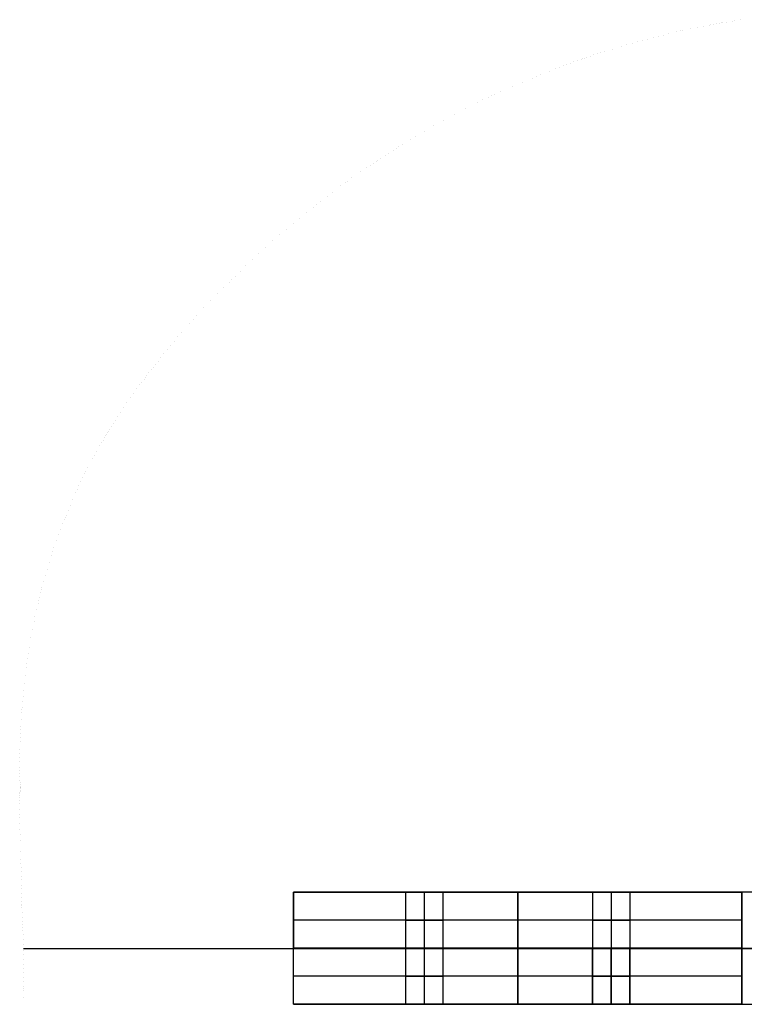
# Model space of a CAD drawing. Header units: millimetres. Extents: x -294 to 294, y -255 to 255.
# Tile 2 of 5: x -294 to -100, y -15 to 249. Entities that reach past the tile are written whole.
import ezdxf

# ---------------------------------------------------------------- set-up
doc = ezdxf.new("R2010")
doc.units = ezdxf.units.MM
doc.layers.add('Défaut', color=7, linetype='Continuous', true_color=0x000000)

msp = doc.modelspace()

# ---------------------------------------------------------------- linework, layer by layer
at = {"layer": 'Défaut'}
for p, q in [((-100.28, 15.09, 104.87), (-220.28, 15.09, 104.87)), ((-220.28, -14.91, 164.87), (-220.28, 15.09, 164.87)), ((4.72, 15.09, 269.87), (-220.28, 15.09, 269.87)), ((-220.28, 15.09, 269.87), (-220.28, 0.09, 269.87)), ((-190.28, 15.09, 294.87), (-180.28, 15.09, 294.87)), ((-185.28, 15.09, 289.87), (-185.28, 15.09, 299.87)), ((-160.28, 15.09, -0.13), (-160.28, -14.91, -0.13)), ((-160.28, 15.09, -0.13), (-160.28, 15.09, 209.87)), ((-160.28, 0.09, 209.87), (-160.28, 15.09, 209.87)), ((-140.28, 15.09, 244.87), (-130.28, 15.09, 244.87)), ((-135.28, 15.09, 239.87), (-135.28, 15.09, 249.87)), ((-107.78, 15.09, 209.87), (-107.78, 15.09, 329.87)), ((-100.28, -14.91, 104.87), (-100.28, 15.09, 104.87)), ((-100.28, 7.59, 209.87), (-220.28, 7.59, 209.87)), ((-220.28, 7.59, 329.87), (-220.28, 7.59, 209.87)), ((-292.57, 0, 330.13), (294.17, 0, 330.13)), ((-292.57, 0, 370.13), (294.17, 0, 370.13)), ((-100.28, 0.09, -0.13), (-220.28, 0.09, -0.13)), ((-220.28, 0.09, -0.13), (-220.28, 0.09, 329.87)), ((-100.28, 0.09, 269.87), (-220.28, 0.09, 269.87)), ((-220.28, 0.09, 329.87), (79.72, 0.09, 329.87)), ((-220.28, 0.09, 269.87), (-100.28, 0.09, 269.87)), ((-220.28, 0.09, 209.87), (79.72, 0.09, 209.87)), ((-160.28, -14.91, 329.87), (-160.28, 0.09, 329.87)), ((-160.28, 0.09, 209.87), (-160.28, 0.09, 329.87)), ((-160.28, 0.09, 209.87), (-160.28, 0.09, 329.87)), ((-100.28, 0.09, 209.87), (-100.28, 0.09, -0.13)), ((-100.28, -14.91, 269.87), (-100.28, 0.09, 269.87)), ((-100.28, 0.09, 269.87), (-100.28, -14.91, 269.87)), ((-100.28, -7.41, 329.87), (-220.28, -7.41, 329.87)), ((-100.28, -7.41, 329.87), (-100.28, -7.41, 209.87)), ((-100.28, -7.41, 329.87), (-100.28, -7.41, 209.87)), ((-220.28, -14.91, 164.87), (-100.28, -14.91, 164.87)), ((-190.28, -14.91, 294.87), (-180.28, -14.91, 294.87)), ((-185.28, -14.91, 289.87), (-185.28, -14.91, 299.87)), ((-160.28, -14.91, -0.13), (-160.28, -14.91, 329.87)), ((-140.28, -14.91, 244.87), (-130.28, -14.91, 244.87)), ((-135.28, -14.91, 239.87), (-135.28, -14.91, 249.87)), ((-100.28, -14.91, 269.87), (4.72, -14.91, 269.87))]:
    msp.add_line(p, q, dxfattribs=at)
for points, degree in [([(-105.85, 247.65, 330.13), (-105.85, 247.65, 350.13), (-105.85, 247.65, 370.13)], 2), ([(-105.46, 247.71, 330.13), (-105.46, 247.71, 350.13), (-105.46, 247.71, 370.13)], 2), ([(-104.49, 247.87, 330.13), (-104.49, 247.87, 350.13), (-104.49, 247.87, 370.13)], 2), ([(-102.82, 248.14, 330.13), (-102.82, 248.14, 350.13), (-102.82, 248.14, 370.13)], 2), ([(-102.14, 248.25, 330.13), (-102.14, 248.25, 350.13), (-102.14, 248.25, 370.13)], 2), ([(-100.52, 248.52, 330.13), (-100.52, 248.52, 350.13), (-100.52, 248.52, 370.13)], 2), ([(-117.68, 245.28, 330.13), (-117.68, 245.28, 350.13), (-117.68, 245.28, 370.13)], 2), ([(-116.61, 245.53, 330.13), (-116.61, 245.53, 350.13), (-116.61, 245.53, 370.13)], 2), ([(-116.1, 245.64, 330.13), (-116.1, 245.64, 350.13), (-116.1, 245.64, 370.13)], 2), ([(-114.13, 246.08, 330.13), (-114.13, 246.08, 350.13), (-114.13, 246.08, 370.13)], 2), ([(-112.29, 246.46, 330.13), (-112.29, 246.46, 350.13), (-112.29, 246.46, 370.13)], 2), ([(-110.47, 246.82, 330.13), (-110.47, 246.82, 350.13), (-110.47, 246.82, 370.13)], 2), ([(-109.06, 247.09, 330.13), (-109.06, 247.09, 350.13), (-109.06, 247.09, 370.13)], 2), ([(-108.7, 247.15, 330.13), (-108.7, 247.15, 350.13), (-108.7, 247.15, 370.13)], 2), ([(-107.93, 247.29, 330.13), (-107.93, 247.29, 350.13), (-107.93, 247.29, 370.13)], 2), ([(-107.12, 247.43, 330.13), (-107.12, 247.43, 350.13), (-107.12, 247.43, 370.13)], 2), ([(-106.29, 247.57, 330.13), (-106.29, 247.57, 350.13), (-106.29, 247.57, 370.13)], 2), ([(-128.15, 242.63, 330.13), (-128.15, 242.63, 350.13), (-128.15, 242.63, 370.13)], 2), ([(-127.01, 242.94, 330.13), (-127.01, 242.94, 350.13), (-127.01, 242.94, 370.13)], 2), ([(-125.51, 243.35, 330.13), (-125.51, 243.35, 350.13), (-125.51, 243.35, 370.13)], 2), ([(-124.07, 243.72, 330.13), (-124.07, 243.72, 350.13), (-124.07, 243.72, 370.13)], 2), ([(-122.67, 244.08, 330.13), (-122.67, 244.08, 350.13), (-122.67, 244.08, 370.13)], 2), ([(-121.33, 244.42, 330.13), (-121.33, 244.42, 350.13), (-121.33, 244.42, 370.13)], 2), ([(-120.05, 244.73, 330.13), (-120.05, 244.73, 350.13), (-120.05, 244.73, 370.13)], 2), ([(-137.16, 239.94, 330.13), (-137.16, 239.94, 350.13), (-137.16, 239.94, 370.13)], 2), ([(-134.99, 240.61, 330.13), (-134.99, 240.61, 350.13), (-134.99, 240.61, 370.13)], 2), ([(-132.47, 241.38, 330.13), (-132.47, 241.38, 350.13), (-132.47, 241.38, 370.13)], 2), ([(-131.1, 241.78, 330.13), (-131.1, 241.78, 350.13), (-131.1, 241.78, 370.13)], 2), ([(-129.66, 242.2, 330.13), (-129.66, 242.2, 350.13), (-129.66, 242.2, 370.13)], 2), ([(-145.3, 237.21, 330.13), (-145.3, 237.21, 350.13), (-145.3, 237.21, 370.13)], 2), ([(-144.33, 237.56, 330.13), (-144.33, 237.56, 350.13), (-144.33, 237.56, 370.13)], 2), ([(-143.32, 237.92, 330.13), (-143.32, 237.92, 350.13), (-143.32, 237.92, 370.13)], 2), ([(-142.96, 238.05, 330.13), (-142.96, 238.05, 350.13), (-142.96, 238.05, 370.13)], 2), ([(-142.45, 238.23, 330.13), (-142.45, 238.23, 350.13), (-142.45, 238.23, 370.13)], 2), ([(-141.76, 238.46, 330.13), (-141.76, 238.46, 350.13), (-141.76, 238.46, 370.13)], 2), ([(-140.79, 238.79, 330.13), (-140.79, 238.79, 350.13), (-140.79, 238.79, 370.13)], 2), ([(-139.88, 239.08, 330.13), (-139.88, 239.08, 350.13), (-139.88, 239.08, 370.13)], 2), ([(-138.91, 239.39, 330.13), (-138.91, 239.39, 350.13), (-138.91, 239.39, 370.13)], 2), ([(-138.08, 239.65, 330.13), (-138.08, 239.65, 350.13), (-138.08, 239.65, 370.13)], 2), ([(-151.86, 234.68, 330.13), (-151.86, 234.68, 350.13), (-151.86, 234.68, 370.13)], 2), ([(-150.08, 235.38, 330.13), (-150.08, 235.38, 350.13), (-150.08, 235.38, 370.13)], 2), ([(-149.05, 235.78, 330.13), (-149.05, 235.78, 350.13), (-149.05, 235.78, 370.13)], 2), ([(-148.06, 236.17, 330.13), (-148.06, 236.17, 350.13), (-148.06, 236.17, 370.13)], 2), ([(-147.17, 236.5, 330.13), (-147.17, 236.5, 350.13), (-147.17, 236.5, 370.13)], 2), ([(-146.24, 236.86, 330.13), (-146.24, 236.86, 350.13), (-146.24, 236.86, 370.13)], 2), ([(-156.44, 232.86, 330.13), (-156.44, 232.86, 350.13), (-156.44, 232.86, 370.13)], 2), ([(-155.25, 233.33, 330.13), (-155.25, 233.33, 350.13), (-155.25, 233.33, 370.13)], 2), ([(-154.11, 233.79, 330.13), (-154.11, 233.79, 350.13), (-154.11, 233.79, 370.13)], 2), ([(-164.81, 229.3, 330.13), (-164.81, 229.3, 350.13), (-164.81, 229.3, 370.13)], 2), ([(-161.79, 230.63, 330.13), (-161.79, 230.63, 350.13), (-161.79, 230.63, 370.13)], 2), ([(-158.99, 231.81, 330.13), (-158.99, 231.81, 350.13), (-158.99, 231.81, 370.13)], 2), ([(-169.59, 227.08, 330.13), (-169.59, 227.08, 350.13), (-169.59, 227.08, 370.13)], 2), ([(-168.01, 227.83, 330.13), (-168.01, 227.83, 350.13), (-168.01, 227.83, 370.13)], 2), ([(-167.21, 228.21, 330.13), (-167.21, 228.21, 350.13), (-167.21, 228.21, 370.13)], 2), ([(-166.4, 228.58, 330.13), (-166.4, 228.58, 350.13), (-166.4, 228.58, 370.13)], 2), ([(-174.21, 224.78, 330.13), (-174.21, 224.78, 350.13), (-174.21, 224.78, 370.13)], 2), ([(-171.16, 226.31, 330.13), (-171.16, 226.31, 350.13), (-171.16, 226.31, 370.13)], 2), ([(-180.02, 221.68, 330.13), (-180.02, 221.68, 350.13), (-180.02, 221.68, 370.13)], 2), ([(-177.17, 223.23, 330.13), (-177.17, 223.23, 350.13), (-177.17, 223.23, 370.13)], 2), ([(-185.32, 218.68, 330.13), (-185.32, 218.68, 350.13), (-185.32, 218.68, 370.13)], 2), ([(-182.75, 220.16, 330.13), (-182.75, 220.16, 350.13), (-182.75, 220.16, 370.13)], 2), ([(-188.96, 216.52, 330.13), (-188.96, 216.52, 350.13), (-188.96, 216.52, 370.13)], 2), ([(-187.72, 217.27, 330.13), (-187.72, 217.27, 350.13), (-187.72, 217.27, 370.13)], 2), ([(-193.66, 213.59, 330.13), (-193.66, 213.59, 350.13), (-193.66, 213.59, 370.13)], 2), ([(-192.74, 214.18, 330.13), (-192.74, 214.18, 350.13), (-192.74, 214.18, 370.13)], 2), ([(-192.1, 214.58, 330.13), (-192.1, 214.58, 350.13), (-192.1, 214.58, 370.13)], 2), ([(-191.09, 215.21, 330.13), (-191.09, 215.21, 350.13), (-191.09, 215.21, 370.13)], 2), ([(-197.77, 210.89, 330.13), (-197.77, 210.89, 350.13), (-197.77, 210.89, 370.13)], 2), ([(-197.09, 211.34, 330.13), (-197.09, 211.34, 350.13), (-197.09, 211.34, 370.13)], 2), ([(-195.65, 212.29, 330.13), (-195.65, 212.29, 350.13), (-195.65, 212.29, 370.13)], 2), ([(-194.86, 212.81, 330.13), (-194.86, 212.81, 350.13), (-194.86, 212.81, 370.13)], 2), ([(-200.69, 208.93, 330.13), (-200.69, 208.93, 350.13), (-200.69, 208.93, 370.13)], 2), ([(-199.76, 209.56, 330.13), (-199.76, 209.56, 350.13), (-199.76, 209.56, 370.13)], 2), ([(-198.9, 210.13, 330.13), (-198.9, 210.13, 350.13), (-198.9, 210.13, 370.13)], 2), ([(-198.13, 210.65, 330.13), (-198.13, 210.65, 350.13), (-198.13, 210.65, 370.13)], 2), ([(-204.65, 206.19, 330.13), (-204.65, 206.19, 350.13), (-204.65, 206.19, 370.13)], 2), ([(-202.39, 207.78, 330.13), (-202.39, 207.78, 350.13), (-202.39, 207.78, 370.13)], 2), ([(-207.59, 204.05, 330.13), (-207.59, 204.05, 350.13), (-207.59, 204.05, 370.13)], 2), ([(-206.41, 204.92, 330.13), (-206.41, 204.92, 350.13), (-206.41, 204.92, 370.13)], 2), ([(-205.8, 205.36, 330.13), (-205.8, 205.36, 350.13), (-205.8, 205.36, 370.13)], 2), ([(-211.2, 201.31, 330.13), (-211.2, 201.31, 350.13), (-211.2, 201.31, 370.13)], 2), ([(-209.82, 202.37, 330.13), (-209.82, 202.37, 350.13), (-209.82, 202.37, 370.13)], 2), ([(-215, 198.34, 330.13), (-215, 198.34, 350.13), (-215, 198.34, 370.13)], 2), ([(-214.1, 199.04, 330.13), (-214.1, 199.04, 350.13), (-214.1, 199.04, 370.13)], 2), ([(-213.17, 199.78, 330.13), (-213.17, 199.78, 350.13), (-213.17, 199.78, 370.13)], 2), ([(-218.59, 195.46, 330.13), (-218.59, 195.46, 350.13), (-218.59, 195.46, 370.13)], 2), ([(-216.79, 196.91, 330.13), (-216.79, 196.91, 350.13), (-216.79, 196.91, 370.13)], 2), ([(-222.22, 192.48, 330.13), (-222.22, 192.48, 350.13), (-222.22, 192.48, 370.13)], 2), ([(-220.4, 193.99, 330.13), (-220.4, 193.99, 350.13), (-220.4, 193.99, 370.13)], 2), ([(-224.06, 190.92, 330.13), (-224.06, 190.92, 350.13), (-224.06, 190.92, 370.13)], 2), ([(-227.74, 187.69, 330.13), (-227.74, 187.69, 350.13), (-227.74, 187.69, 370.13)], 2), ([(-225.9, 189.33, 330.13), (-225.9, 189.33, 350.13), (-225.9, 189.33, 370.13)], 2), ([(-229.59, 186, 330.13), (-229.59, 186, 350.13), (-229.59, 186, 370.13)], 2), ([(-233.03, 182.73, 330.13), (-233.03, 182.73, 350.13), (-233.03, 182.73, 370.13)], 2), ([(-231.39, 184.31, 330.13), (-231.39, 184.31, 350.13), (-231.39, 184.31, 370.13)], 2), ([(-235.9, 179.9, 330.13), (-235.9, 179.9, 350.13), (-235.9, 179.9, 370.13)], 2), ([(-234.53, 181.26, 330.13), (-234.53, 181.26, 350.13), (-234.53, 181.26, 370.13)], 2), ([(-239, 176.81, 330.13), (-239, 176.81, 350.13), (-239, 176.81, 370.13)], 2), ([(-237.52, 178.29, 330.13), (-237.52, 178.29, 350.13), (-237.52, 178.29, 370.13)], 2), ([(-236.85, 178.96, 330.13), (-236.85, 178.96, 350.13), (-236.85, 178.96, 370.13)], 2), ([(-240.63, 175.17, 330.13), (-240.63, 175.17, 350.13), (-240.63, 175.17, 370.13)], 2), ([(-244.25, 171.41, 330.13), (-244.25, 171.41, 350.13), (-244.25, 171.41, 370.13)], 2), ([(-242.38, 173.37, 330.13), (-242.38, 173.37, 350.13), (-242.38, 173.37, 370.13)], 2), ([(-246.19, 169.35, 330.13), (-246.19, 169.35, 350.13), (-246.19, 169.35, 370.13)], 2), ([(-248.16, 167.17, 330.13), (-248.16, 167.17, 350.13), (-248.16, 167.17, 370.13)], 2), ([(-247.17, 168.27, 330.13), (-247.17, 168.27, 350.13), (-247.17, 168.27, 370.13)], 2), ([(-251.21, 163.7, 330.13), (-251.21, 163.7, 350.13), (-251.21, 163.7, 370.13)], 2), ([(-250.18, 164.89, 330.13), (-250.18, 164.89, 350.13), (-250.18, 164.89, 370.13)], 2), ([(-253.21, 161.3, 330.13), (-253.21, 161.3, 350.13), (-253.21, 161.3, 370.13)], 2), ([(-252.23, 162.48, 330.13), (-252.23, 162.48, 350.13), (-252.23, 162.48, 370.13)], 2), ([(-255.81, 158.09, 330.13), (-255.81, 158.09, 350.13), (-255.81, 158.09, 370.13)], 2), ([(-255, 159.1, 330.13), (-255, 159.1, 350.13), (-255, 159.1, 370.13)], 2), ([(-254.13, 160.18, 330.13), (-254.13, 160.18, 350.13), (-254.13, 160.18, 370.13)], 2), ([(-257.85, 155.48, 330.13), (-257.85, 155.48, 350.13), (-257.85, 155.48, 370.13)], 2), ([(-257.21, 156.31, 330.13), (-257.21, 156.31, 350.13), (-257.21, 156.31, 370.13)], 2), ([(-256.56, 157.14, 330.13), (-256.56, 157.14, 350.13), (-256.56, 157.14, 370.13)], 2), ([(-259.93, 152.81, 330.13), (-259.93, 152.81, 350.13), (-259.93, 152.81, 370.13)], 2), ([(-259.61, 153.22, 330.13), (-259.61, 153.22, 350.13), (-259.61, 153.22, 370.13)], 2), ([(-259, 154.01, 330.13), (-259, 154.01, 350.13), (-259, 154.01, 370.13)], 2), ([(-258.2, 155.04, 330.13), (-258.2, 155.04, 350.13), (-258.2, 155.04, 370.13)], 2), ([(-261.45, 150.83, 330.13), (-261.45, 150.83, 350.13), (-261.45, 150.83, 370.13)], 2), ([(-260.97, 151.47, 330.13), (-260.97, 151.47, 350.13), (-260.97, 151.47, 370.13)], 2), ([(-260.26, 152.38, 330.13), (-260.26, 152.38, 350.13), (-260.26, 152.38, 370.13)], 2), ([(-263.07, 148.64, 330.13), (-263.07, 148.64, 350.13), (-263.07, 148.64, 370.13)], 2), ([(-262.23, 149.78, 330.13), (-262.23, 149.78, 350.13), (-262.23, 149.78, 370.13)], 2), ([(-264.89, 146.07, 330.13), (-264.89, 146.07, 350.13), (-264.89, 146.07, 370.13)], 2), ([(-263.96, 147.41, 330.13), (-263.96, 147.41, 350.13), (-263.96, 147.41, 370.13)], 2), ([(-267.34, 142.35, 330.13), (-267.34, 142.35, 350.13), (-267.34, 142.35, 370.13)], 2), ([(-266.61, 143.49, 330.13), (-266.61, 143.49, 350.13), (-266.61, 143.49, 370.13)], 2), ([(-265.79, 144.73, 330.13), (-265.79, 144.73, 350.13), (-265.79, 144.73, 370.13)], 2), ([(-269.03, 139.63, 330.13), (-269.03, 139.63, 350.13), (-269.03, 139.63, 370.13)], 2), ([(-268.55, 140.42, 330.13), (-268.55, 140.42, 350.13), (-268.55, 140.42, 370.13)], 2), ([(-267.98, 141.33, 330.13), (-267.98, 141.33, 350.13), (-267.98, 141.33, 370.13)], 2), ([(-270.55, 137.14, 330.13), (-270.55, 137.14, 350.13), (-270.55, 137.14, 370.13)], 2), ([(-270.25, 137.64, 330.13), (-270.25, 137.64, 350.13), (-270.25, 137.64, 370.13)], 2), ([(-270.01, 138.03, 330.13), (-270.01, 138.03, 350.13), (-270.01, 138.03, 370.13)], 2), ([(-269.86, 138.28, 330.13), (-269.86, 138.28, 350.13), (-269.86, 138.28, 370.13)], 2), ([(-269.54, 138.8, 330.13), (-269.54, 138.8, 350.13), (-269.54, 138.8, 370.13)], 2), ([(-272.11, 134.58, 330.13), (-272.11, 134.58, 350.13), (-272.11, 134.58, 370.13)], 2), ([(-271.66, 135.33, 330.13), (-271.66, 135.33, 350.13), (-271.66, 135.33, 370.13)], 2), ([(-271.25, 136, 330.13), (-271.25, 136, 350.13), (-271.25, 136, 370.13)], 2), ([(-270.88, 136.61, 330.13), (-270.88, 136.61, 350.13), (-270.88, 136.61, 370.13)], 2), ([(-273.59, 132.01, 330.13), (-273.59, 132.01, 350.13), (-273.59, 132.01, 370.13)], 2), ([(-273.06, 132.94, 330.13), (-273.06, 132.94, 350.13), (-273.06, 132.94, 370.13)], 2), ([(-274.14, 131.01, 330.13), (-274.14, 131.01, 350.13), (-274.14, 131.01, 370.13)], 2), ([(-276.18, 127.09, 330.13), (-276.18, 127.09, 350.13), (-276.18, 127.09, 370.13)], 2), ([(-275.89, 127.68, 330.13), (-275.89, 127.68, 350.13), (-275.89, 127.68, 370.13)], 2), ([(-275.3, 128.84, 330.13), (-275.3, 128.84, 350.13), (-275.3, 128.84, 370.13)], 2), ([(-277.72, 123.85, 330.13), (-277.72, 123.85, 350.13), (-277.72, 123.85, 370.13)], 2), ([(-277.25, 124.88, 330.13), (-277.25, 124.88, 350.13), (-277.25, 124.88, 370.13)], 2), ([(-276.74, 125.96, 330.13), (-276.74, 125.96, 350.13), (-276.74, 125.96, 370.13)], 2), ([(-278.58, 121.94, 330.13), (-278.58, 121.94, 350.13), (-278.58, 121.94, 370.13)], 2), ([(-278.17, 122.87, 330.13), (-278.17, 122.87, 350.13), (-278.17, 122.87, 370.13)], 2), ([(-280, 118.61, 330.13), (-280, 118.61, 350.13), (-280, 118.61, 370.13)], 2), ([(-279.34, 120.19, 330.13), (-279.34, 120.19, 350.13), (-279.34, 120.19, 370.13)], 2), ([(-281.08, 115.98, 330.13), (-281.08, 115.98, 350.13), (-281.08, 115.98, 370.13)], 2), ([(-280.58, 117.2, 330.13), (-280.58, 117.2, 350.13), (-280.58, 117.2, 370.13)], 2), ([(-282.04, 113.61, 330.13), (-282.04, 113.61, 350.13), (-282.04, 113.61, 370.13)], 2), ([(-281.54, 114.85, 330.13), (-281.54, 114.85, 350.13), (-281.54, 114.85, 370.13)], 2), ([(-281.31, 115.43, 330.13), (-281.31, 115.43, 350.13), (-281.31, 115.43, 370.13)], 2), ([(-283.17, 110.72, 330.13), (-283.17, 110.72, 350.13), (-283.17, 110.72, 370.13)], 2), ([(-282.58, 112.23, 330.13), (-282.58, 112.23, 350.13), (-282.58, 112.23, 370.13)], 2), ([(-283.79, 109.05, 330.13), (-283.79, 109.05, 350.13), (-283.79, 109.05, 370.13)], 2), ([(-284.76, 106.29, 330.13), (-284.76, 106.29, 350.13), (-284.76, 106.29, 370.13)], 2), ([(-284.43, 107.24, 330.13), (-284.43, 107.24, 350.13), (-284.43, 107.24, 370.13)], 2), ([(-285.7, 103.35, 330.13), (-285.7, 103.35, 350.13), (-285.7, 103.35, 370.13)], 2), ([(-285.08, 105.3, 330.13), (-285.08, 105.3, 350.13), (-285.08, 105.3, 370.13)], 2), ([(-286.26, 101.5, 330.13), (-286.26, 101.5, 350.13), (-286.26, 101.5, 370.13)], 2), ([(-287.21, 98.08, 330.13), (-287.21, 98.08, 350.13), (-287.21, 98.08, 370.13)], 2), ([(-286.76, 99.74, 330.13), (-286.76, 99.74, 350.13), (-286.76, 99.74, 370.13)], 2), ([(-287.95, 95.24, 330.13), (-287.95, 95.24, 350.13), (-287.95, 95.24, 370.13)], 2), ([(-287.76, 95.98, 330.13), (-287.76, 95.98, 350.13), (-287.76, 95.98, 370.13)], 2), ([(-287.62, 96.51, 330.13), (-287.62, 96.51, 350.13), (-287.62, 96.51, 370.13)], 2), ([(-288.67, 92.31, 330.13), (-288.67, 92.31, 350.13), (-288.67, 92.31, 370.13)], 2), ([(-288.48, 93.08, 330.13), (-288.48, 93.08, 350.13), (-288.48, 93.08, 370.13)], 2), ([(-288.3, 93.82, 330.13), (-288.3, 93.82, 350.13), (-288.3, 93.82, 370.13)], 2), ([(-289.07, 90.61, 330.13), (-289.07, 90.61, 350.13), (-289.07, 90.61, 370.13)], 2), ([(-289.74, 87.61, 330.13), (-289.74, 87.61, 350.13), (-289.74, 87.61, 370.13)], 2), ([(-289.5, 88.72, 330.13), (-289.5, 88.72, 350.13), (-289.5, 88.72, 370.13)], 2), ([(-290.19, 85.45, 330.13), (-290.19, 85.45, 350.13), (-290.19, 85.45, 370.13)], 2), ([(-290.64, 83.11, 330.13), (-290.64, 83.11, 350.13), (-290.64, 83.11, 370.13)], 2), ([(-291.08, 80.61, 330.13), (-291.08, 80.61, 350.13), (-291.08, 80.61, 370.13)], 2), ([(-291.54, 77.6, 330.13), (-291.54, 77.6, 350.13), (-291.54, 77.6, 370.13)], 2), ([(-291.35, 78.86, 330.13), (-291.35, 78.86, 350.13), (-291.35, 78.86, 370.13)], 2), ([(-291.85, 75.21, 330.13), (-291.85, 75.21, 350.13), (-291.85, 75.21, 370.13)], 2), ([(-291.7, 76.38, 330.13), (-291.7, 76.38, 350.13), (-291.7, 76.38, 370.13)], 2), ([(-292.11, 73, 330.13), (-292.11, 73, 350.13), (-292.11, 73, 370.13)], 2), ([(-292.51, 69.11, 330.13), (-292.51, 69.11, 350.13), (-292.51, 69.11, 370.13)], 2), ([(-292.33, 70.96, 330.13), (-292.33, 70.96, 350.13), (-292.33, 70.96, 370.13)], 2), ([(-292.79, 65.99, 330.13), (-292.79, 65.99, 350.13), (-292.79, 65.99, 370.13)], 2), ([(-292.66, 67.44, 330.13), (-292.66, 67.44, 350.13), (-292.66, 67.44, 370.13)], 2), ([(-292.97, 63.85, 330.13), (-292.97, 63.85, 350.13), (-292.97, 63.85, 370.13)], 2), ([(-292.91, 64.6, 330.13), (-292.91, 64.6, 350.13), (-292.91, 64.6, 370.13)], 2), ([(-293.16, 61.37, 330.13), (-293.16, 61.37, 350.13), (-293.16, 61.37, 370.13)], 2), ([(-293.04, 63.07, 330.13), (-293.04, 63.07, 350.13), (-293.04, 63.07, 370.13)], 2), ([(-293.34, 58.53, 330.13), (-293.34, 58.53, 350.13), (-293.34, 58.53, 370.13)], 2), ([(-293.29, 59.51, 330.13), (-293.29, 59.51, 350.13), (-293.29, 59.51, 370.13)], 2), ([(-293.47, 55.36, 330.13), (-293.47, 55.36, 350.13), (-293.47, 55.36, 370.13)], 2), ([(-293.44, 56.44, 330.13), (-293.44, 56.44, 350.13), (-293.44, 56.44, 370.13)], 2), ([(-293.39, 57.5, 330.13), (-293.39, 57.5, 350.13), (-293.39, 57.5, 370.13)], 2), ([(-293.52, 53.22, 330.13), (-293.52, 53.22, 350.13), (-293.52, 53.22, 370.13)], 2), ([(-293.55, 50.09, 330.13), (-293.55, 50.09, 350.13), (-293.55, 50.09, 370.13)], 2), ([(-293.54, 52.12, 330.13), (-293.54, 52.12, 350.13), (-293.54, 52.12, 370.13)], 2), ([(-293.54, 51.08, 330.13), (-293.54, 51.08, 350.13), (-293.54, 51.08, 370.13)], 2), ([(-293.54, 48.56, 330.13), (-293.54, 48.56, 350.13), (-293.54, 48.56, 370.13)], 2), ([(-293.53, 47.7, 330.13), (-293.53, 47.7, 350.13), (-293.53, 47.7, 370.13)], 2), ([(-293.52, 46.88, 330.13), (-293.52, 46.88, 350.13), (-293.52, 46.88, 370.13)], 2), ([(-293.51, 46.12, 330.13), (-293.51, 46.12, 350.13), (-293.51, 46.12, 370.13)], 2), ([(-293.5, 45.07, 330.13), (-293.5, 45.07, 350.13), (-293.5, 45.07, 370.13)], 2), ([(-293.49, 44.44, 330.13), (-293.49, 44.44, 350.13), (-293.49, 44.44, 370.13)], 2), ([(-293.49, 43.91, 330.13), (-293.49, 43.91, 350.13), (-293.49, 43.91, 370.13)], 2), ([(-293.49, 42.37, 330.13), (-293.49, 42.37, 350.13), (-293.49, 42.37, 370.13)], 2), ([(-293.48, 43.46, 330.13), (-293.48, 43.46, 350.13), (-293.48, 43.46, 370.13)], 2), ([(-293.48, 43.12, 330.13), (-293.48, 43.12, 350.13), (-293.48, 43.12, 370.13)], 2), ([(-293.48, 42.99, 330.13), (-293.48, 42.99, 350.13), (-293.48, 42.99, 370.13)], 2), ([(-293.48, 42.78, 330.13), (-293.48, 42.78, 350.13), (-293.48, 42.78, 370.13)], 2), ([(-293.55, 39.71, 330.13), (-293.55, 39.71, 350.13), (-293.55, 39.71, 370.13)], 2), ([(-293.53, 40.32, 330.13), (-293.53, 40.32, 350.13), (-293.53, 40.32, 370.13)], 2), ([(-293.52, 40.84, 330.13), (-293.52, 40.84, 350.13), (-293.52, 40.84, 370.13)], 2), ([(-293.5, 41.86, 330.13), (-293.5, 41.86, 350.13), (-293.5, 41.86, 370.13)], 2), ([(-293.5, 41.51, 330.13), (-293.5, 41.51, 350.13), (-293.5, 41.51, 370.13)], 2), ([(-293.49, 42.13, 330.13), (-293.49, 42.13, 350.13), (-293.49, 42.13, 370.13)], 2), ([(-293.58, 37.14, 330.13), (-293.58, 37.14, 350.13), (-293.58, 37.14, 370.13)], 2), ([(-293.57, 38.76, 330.13), (-293.57, 38.76, 350.13), (-293.57, 38.76, 370.13)], 2), ([(-293.58, 35.96, 330.13), (-293.58, 35.96, 350.13), (-293.58, 35.96, 370.13)], 2), ([(-293.58, 35.11, 330.13), (-293.58, 35.11, 350.13), (-293.58, 35.11, 370.13)], 2), ([(-293.55, 33.53, 330.13), (-293.55, 33.53, 350.13), (-293.55, 33.53, 370.13)], 2), ([(-293.52, 31.95, 330.13), (-293.52, 31.95, 350.13), (-293.52, 31.95, 370.13)], 2), ([(-293.48, 30.42, 330.13), (-293.48, 30.42, 350.13), (-293.48, 30.42, 370.13)], 2), ([(-293.44, 28.93, 330.13), (-293.44, 28.93, 350.13), (-293.44, 28.93, 370.13)], 2), ([(-293.35, 26.08, 330.13), (-293.35, 26.08, 350.13), (-293.35, 26.08, 370.13)], 2), ([(-293.27, 23.93, 330.13), (-293.27, 23.93, 350.13), (-293.27, 23.93, 370.13)], 2), ([(-293.23, 22.71, 330.13), (-293.23, 22.71, 350.13), (-293.23, 22.71, 370.13)], 2), ([(-293.19, 21.58, 330.13), (-293.19, 21.58, 350.13), (-293.19, 21.58, 370.13)], 2), ([(-293.16, 20.52, 330.13), (-293.16, 20.52, 350.13), (-293.16, 20.52, 370.13)], 2), ([(-293.13, 19.31, 330.13), (-293.13, 19.31, 350.13), (-293.13, 19.31, 370.13)], 2), ([(-293.11, 18.49, 330.13), (-293.11, 18.49, 350.13), (-293.11, 18.49, 370.13)], 2), ([(-293.08, 16.9, 330.13), (-293.08, 16.9, 350.13), (-293.08, 16.9, 370.13)], 2), ([(-293.07, 16.02, 330.13), (-293.07, 16.02, 350.13), (-293.07, 16.02, 370.13)], 2), ([(-293.06, 14.82, 330.13), (-293.06, 14.82, 350.13), (-293.06, 14.82, 370.13)], 2), ([(-293.04, 13.75, 330.13), (-293.04, 13.75, 350.13), (-293.04, 13.75, 370.13)], 2), ([(-220.28, 15.09, -0.13), (-160.28, 15.09, -0.13), (-100.28, 15.09, -0.13)], 2), ([(-220.28, -14.91, -0.13), (-220.28, 0.09, -0.13), (-220.28, 15.09, -0.13)], 2), ([(-220.28, 15.09, -0.13), (-220.28, 15.09, 104.87), (-220.28, 15.09, 209.87)], 2), ([(-220.28, 15.09, 209.87), (-160.28, 15.09, 209.87), (-100.28, 15.09, 209.87)], 2), ([(-220.28, 0.09, 209.87), (-220.28, 7.59, 209.87), (-220.28, 15.09, 209.87)], 2), ([(4.72, 15.09, 329.87), (-107.78, 15.09, 329.87), (-220.28, 15.09, 329.87)], 2), ([(-220.28, 15.09, 329.87), (-220.28, 7.59, 329.87), (-220.28, 0.09, 329.87)], 2), ([(4.72, 15.09, 209.87), (-107.78, 15.09, 209.87), (-220.28, 15.09, 209.87)], 2), ([(-220.28, 15.09, 209.87), (-220.28, 15.09, 269.87), (-220.28, 15.09, 329.87)], 2), ([(-220.28, 15.09, 209.87), (-220.28, 7.59, 209.87), (-220.28, 0.09, 209.87)], 2), ([(-190.28, 15.09, 294.87), (-190.28, 10.09, 294.87), (-190.28, 5.09, 294.87), (-190.28, 0.09, 294.87)], 3), ([(-190.28, 15.09, 294.87), (-190.28, 0.09, 294.87), (-190.28, -14.91, 294.87)], 2), ([(-185.28, 15.09, 289.87), (-185.28, 10.09, 289.87), (-185.28, 5.09, 289.87), (-185.28, 0.09, 289.87)], 3), ([(-185.28, 15.09, 299.87), (-185.28, 10.09, 299.87), (-185.28, 5.09, 299.87), (-185.28, 0.09, 299.87)], 3), ([(-185.28, 15.09, 299.87), (-185.28, 0.09, 299.87), (-185.28, -14.91, 299.87)], 2), ([(-185.28, 15.09, 289.87), (-185.28, 0.09, 289.87), (-185.28, -14.91, 289.87)], 2), ([(-180.28, 15.09, 294.87), (-180.28, 10.09, 294.87), (-180.28, 5.09, 294.87), (-180.28, 0.09, 294.87)], 3), ([(-180.28, 15.09, 294.87), (-180.28, 0.09, 294.87), (-180.28, -14.91, 294.87)], 2), ([(-140.28, 15.09, 244.87), (-140.28, 10.09, 244.87), (-140.28, 5.09, 244.87), (-140.28, 0.09, 244.87)], 3), ([(-140.28, 15.09, 244.87), (-140.28, 0.09, 244.87), (-140.28, -14.91, 244.87)], 2), ([(-135.28, 15.09, 239.87), (-135.28, 10.09, 239.87), (-135.28, 5.09, 239.87), (-135.28, 0.09, 239.87)], 3), ([(-135.28, 15.09, 249.87), (-135.28, 10.09, 249.87), (-135.28, 5.09, 249.87), (-135.28, 0.09, 249.87)], 3), ([(-135.28, 15.09, 249.87), (-135.28, 0.09, 249.87), (-135.28, -14.91, 249.87)], 2), ([(-135.28, 15.09, 239.87), (-135.28, 0.09, 239.87), (-135.28, -14.91, 239.87)], 2), ([(-130.28, 15.09, 244.87), (-130.28, 10.09, 244.87), (-130.28, 5.09, 244.87), (-130.28, 0.09, 244.87)], 3), ([(-130.28, 15.09, 244.87), (-130.28, 0.09, 244.87), (-130.28, -14.91, 244.87)], 2), ([(-100.28, 15.09, -0.13), (-100.28, 0.09, -0.13), (-100.28, -14.91, -0.13)], 2), ([(-100.28, 15.09, 209.87), (-100.28, 15.09, 104.87), (-100.28, 15.09, -0.13)], 2), ([(-100.28, 15.09, 209.87), (-100.28, 7.59, 209.87), (-100.28, 0.09, 209.87)], 2), ([(-293.02, 12.56, 330.13), (-293.02, 12.56, 350.13), (-293.02, 12.56, 370.13)], 2), ([(-293, 11.91, 330.13), (-293, 11.91, 350.13), (-293, 11.91, 370.13)], 2), ([(-292.99, 11.51, 330.13), (-292.99, 11.51, 350.13), (-292.99, 11.51, 370.13)], 2), ([(-292.97, 10.86, 330.13), (-292.97, 10.86, 350.13), (-292.97, 10.86, 370.13)], 2), ([(-292.92, 9.6, 330.13), (-292.92, 9.6, 350.13), (-292.92, 9.6, 370.13)], 2), ([(-292.86, 8.41, 330.13), (-292.86, 8.41, 350.13), (-292.86, 8.41, 370.13)], 2), ([(-292.81, 7.31, 330.13), (-292.81, 7.31, 350.13), (-292.81, 7.31, 370.13)], 2), ([(-292.78, 6.53, 330.13), (-292.78, 6.53, 350.13), (-292.78, 6.53, 370.13)], 2), ([(-292.74, 5.71, 330.13), (-292.74, 5.71, 350.13), (-292.74, 5.71, 370.13)], 2), ([(-292.71, 4.78, 330.13), (-292.71, 4.78, 350.13), (-292.71, 4.78, 370.13)], 2), ([(-292.67, 3.65, 330.13), (-292.67, 3.65, 350.13), (-292.67, 3.65, 370.13)], 2), ([(-292.64, 2.37, 330.13), (-292.64, 2.37, 350.13), (-292.64, 2.37, 370.13)], 2), ([(-292.6, 1.01, 330.13), (-292.6, 1.01, 350.13), (-292.6, 1.01, 370.13)], 2), ([(-220.28, 0.09, 329.87), (-220.28, 0.09, 269.87), (-220.28, 0.09, 209.87)], 2), ([(-220.28, -14.91, 329.87), (-220.28, -7.41, 329.87), (-220.28, 0.09, 329.87)], 2), ([(-100.28, 0.09, 329.87), (-160.28, 0.09, 329.87), (-220.28, 0.09, 329.87)], 2), ([(-220.28, 0.09, 209.87), (-160.28, 0.09, 209.87), (-100.28, 0.09, 209.87)], 2), ([(-220.28, 0.09, 329.87), (-160.28, 0.09, 329.87), (-100.28, 0.09, 329.87)], 2), ([(-220.28, 0.09, 209.87), (-220.28, 0.09, 269.87), (-220.28, 0.09, 329.87)], 2), ([(-220.28, 0.09, 209.87), (-160.28, 0.09, 209.87), (-100.28, 0.09, 209.87)], 2), ([(-190.28, 0.09, 294.87), (-190.28, -4.91, 294.87), (-190.28, -9.91, 294.87), (-190.28, -14.91, 294.87)], 3), ([(-185.28, 0.09, 299.87), (-185.28, -4.91, 299.87), (-185.28, -9.91, 299.87), (-185.28, -14.91, 299.87)], 3), ([(-185.28, 0.09, 289.87), (-185.28, -4.91, 289.87), (-185.28, -9.91, 289.87), (-185.28, -14.91, 289.87)], 3), ([(-180.28, 0.09, 294.87), (-180.28, -4.91, 294.87), (-180.28, -9.91, 294.87), (-180.28, -14.91, 294.87)], 3), ([(-140.28, -14.91, 244.87), (-140.28, -9.91, 244.87), (-140.28, -4.91, 244.87), (-140.28, 0.09, 244.87)], 3), ([(-135.28, -14.91, 249.87), (-135.28, -9.91, 249.87), (-135.28, -4.91, 249.87), (-135.28, 0.09, 249.87)], 3), ([(-135.28, -14.91, 239.87), (-135.28, -9.91, 239.87), (-135.28, -4.91, 239.87), (-135.28, 0.09, 239.87)], 3), ([(-130.28, -14.91, 244.87), (-130.28, -9.91, 244.87), (-130.28, -4.91, 244.87), (-130.28, 0.09, 244.87)], 3), ([(-100.28, 0.09, 209.87), (-100.28, -7.41, 209.87), (-100.28, -14.91, 209.87)], 2), ([(-100.28, -14.91, 329.87), (-100.28, -7.41, 329.87), (-100.28, 0.09, 329.87)], 2), ([(-100.28, 0.09, 209.87), (-100.28, 0.09, 269.87), (-100.28, 0.09, 329.87)], 2), ([(-100.28, 0.09, 329.87), (-100.28, -7.41, 329.87), (-100.28, -14.91, 329.87)], 2), ([(-100.28, 0.09, 209.87), (-100.28, 0.09, 269.87), (-100.28, 0.09, 329.87)], 2), ([(-100.28, 0.09, 209.87), (-100.28, -7.41, 209.87), (-100.28, -14.91, 209.87)], 2), ([(-292.57, -0.38, 330.13), (-292.57, -0.38, 350.13), (-292.57, -0.38, 370.13)], 2), ([(-292.54, -1.61, 330.13), (-292.54, -1.61, 350.13), (-292.54, -1.61, 370.13)], 2), ([(-292.51, -2.96, 330.13), (-292.51, -2.96, 350.13), (-292.51, -2.96, 370.13)], 2), ([(-292.49, -4.21, 330.13), (-292.49, -4.21, 350.13), (-292.49, -4.21, 370.13)], 2), ([(-292.48, -5.37, 330.13), (-292.48, -5.37, 350.13), (-292.48, -5.37, 370.13)], 2), ([(-292.47, -6.49, 330.13), (-292.47, -6.49, 350.13), (-292.47, -6.49, 370.13)], 2), ([(-292.46, -7.61, 330.13), (-292.46, -7.61, 350.13), (-292.46, -7.61, 370.13)], 2), ([(-292.46, -8.79, 330.13), (-292.46, -8.79, 350.13), (-292.46, -8.79, 370.13)], 2), ([(-292.46, -10.06, 330.13), (-292.46, -10.06, 350.13), (-292.46, -10.06, 370.13)], 2), ([(-292.46, -10.74, 330.13), (-292.46, -10.74, 350.13), (-292.46, -10.74, 370.13)], 2), ([(-292.46, -11.32, 330.13), (-292.46, -11.32, 350.13), (-292.46, -11.32, 370.13)], 2), ([(-292.46, -13.06, 330.13), (-292.46, -13.06, 350.13), (-292.46, -13.06, 370.13)], 2), ([(-100.28, -14.91, -0.13), (-160.28, -14.91, -0.13), (-220.28, -14.91, -0.13)], 2), ([(-100.28, -14.91, 329.87), (-160.28, -14.91, 329.87), (-220.28, -14.91, 329.87)], 2), ([(-220.28, -14.91, 329.87), (-220.28, -14.91, 164.87), (-220.28, -14.91, -0.13)], 2), ([(-100.28, -14.91, -0.13), (-100.28, -14.91, 104.87), (-100.28, -14.91, 209.87)], 2), ([(-100.28, -14.91, 209.87), (-100.28, -14.91, 269.87), (-100.28, -14.91, 329.87)], 2), ([(-100.28, -14.91, 329.87), (-47.78, -14.91, 329.87), (4.72, -14.91, 329.87)], 2), ([(-100.28, -14.91, 209.87), (-100.28, -14.91, 269.87), (-100.28, -14.91, 329.87)], 2), ([(-100.28, -14.91, 209.87), (-47.78, -14.91, 209.87), (4.72, -14.91, 209.87)], 2)]:
    msp.add_open_spline(points, degree=degree, dxfattribs=at)
for points, knots in [([(-180.28, 15.09, 294.87), (-180.28, 15.09, 299.87), (-185.28, 15.09, 299.87), (-190.28, 15.09, 299.87), (-190.28, 15.09, 294.87), (-190.28, 15.09, 289.87), (-185.28, 15.09, 289.87), (-180.28, 15.09, 289.87), (-180.28, 15.09, 294.87)], [0, 0, 0, 10, 10, 20, 20, 30, 30, 40, 40, 40]), ([(-180.28, 15.09, 294.87), (-180.28, 15.09, 299.87), (-185.28, 15.09, 299.87), (-190.28, 15.09, 299.87), (-190.28, 15.09, 294.87), (-190.28, 15.09, 289.87), (-185.28, 15.09, 289.87), (-180.28, 15.09, 289.87), (-180.28, 15.09, 294.87)], [0, 0, 0, 10, 10, 20, 20, 30, 30, 40, 40, 40]), ([(-130.28, 15.09, 244.87), (-130.28, 15.09, 249.87), (-135.28, 15.09, 249.87), (-140.28, 15.09, 249.87), (-140.28, 15.09, 244.87), (-140.28, 15.09, 239.87), (-135.28, 15.09, 239.87), (-130.28, 15.09, 239.87), (-130.28, 15.09, 244.87)], [0, 0, 0, 10, 10, 20, 20, 30, 30, 40, 40, 40]), ([(-130.28, 15.09, 244.87), (-130.28, 15.09, 249.87), (-135.28, 15.09, 249.87), (-140.28, 15.09, 249.87), (-140.28, 15.09, 244.87), (-140.28, 15.09, 239.87), (-135.28, 15.09, 239.87), (-130.28, 15.09, 239.87), (-130.28, 15.09, 244.87)], [0, 0, 0, 10, 10, 20, 20, 30, 30, 40, 40, 40]), ([(-180.28, 7.59, 294.87), (-180.28, 7.59, 289.87), (-185.28, 7.59, 289.87), (-190.28, 7.59, 289.87), (-190.28, 7.59, 294.87), (-190.28, 7.59, 299.87), (-185.28, 7.59, 299.87), (-180.28, 7.59, 299.87), (-180.28, 7.59, 294.87)], [-40, -40, -40, -30, -30, -20, -20, -10, -10, 0, 0, 0]), ([(-130.28, 7.59, 244.87), (-130.28, 7.59, 239.87), (-135.28, 7.59, 239.87), (-140.28, 7.59, 239.87), (-140.28, 7.59, 244.87), (-140.28, 7.59, 249.87), (-135.28, 7.59, 249.87), (-130.28, 7.59, 249.87), (-130.28, 7.59, 244.87)], [-40, -40, -40, -30, -30, -20, -20, -10, -10, 0, 0, 0]), ([(-180.28, 0.09, 294.87), (-180.28, 0.09, 299.87), (-185.28, 0.09, 299.87), (-190.28, 0.09, 299.87), (-190.28, 0.09, 294.87), (-190.28, 0.09, 289.87), (-185.28, 0.09, 289.87), (-180.28, 0.09, 289.87), (-180.28, 0.09, 294.87)], [-40, -40, -40, -30, -30, -20, -20, -10, -10, 0, 0, 0]), ([(-180.28, 0.09, 294.87), (-180.28, 0.09, 289.87), (-185.28, 0.09, 289.87), (-190.28, 0.09, 289.87), (-190.28, 0.09, 294.87), (-190.28, 0.09, 299.87), (-185.28, 0.09, 299.87), (-180.28, 0.09, 299.87), (-180.28, 0.09, 294.87)], [-40, -40, -40, -30, -30, -20, -20, -10, -10, 0, 0, 0]), ([(-180.28, 0.09, 294.87), (-180.28, 0.09, 299.87), (-185.28, 0.09, 299.87), (-190.28, 0.09, 299.87), (-190.28, 0.09, 294.87), (-190.28, 0.09, 289.87), (-185.28, 0.09, 289.87), (-180.28, 0.09, 289.87), (-180.28, 0.09, 294.87)], [0, 0, 0, 10, 10, 20, 20, 30, 30, 40, 40, 40]), ([(-130.28, 0.09, 244.87), (-130.28, 0.09, 249.87), (-135.28, 0.09, 249.87), (-140.28, 0.09, 249.87), (-140.28, 0.09, 244.87), (-140.28, 0.09, 239.87), (-135.28, 0.09, 239.87), (-130.28, 0.09, 239.87), (-130.28, 0.09, 244.87)], [-40, -40, -40, -30, -30, -20, -20, -10, -10, 0, 0, 0]), ([(-130.28, 0.09, 244.87), (-130.28, 0.09, 239.87), (-135.28, 0.09, 239.87), (-140.28, 0.09, 239.87), (-140.28, 0.09, 244.87), (-140.28, 0.09, 249.87), (-135.28, 0.09, 249.87), (-130.28, 0.09, 249.87), (-130.28, 0.09, 244.87)], [-40, -40, -40, -30, -30, -20, -20, -10, -10, 0, 0, 0]), ([(-130.28, 0.09, 244.87), (-130.28, 0.09, 249.87), (-135.28, 0.09, 249.87), (-140.28, 0.09, 249.87), (-140.28, 0.09, 244.87), (-140.28, 0.09, 239.87), (-135.28, 0.09, 239.87), (-130.28, 0.09, 239.87), (-130.28, 0.09, 244.87)], [0, 0, 0, 10, 10, 20, 20, 30, 30, 40, 40, 40]), ([(-180.28, -7.41, 294.87), (-180.28, -7.41, 299.87), (-185.28, -7.41, 299.87), (-190.28, -7.41, 299.87), (-190.28, -7.41, 294.87), (-190.28, -7.41, 289.87), (-185.28, -7.41, 289.87), (-180.28, -7.41, 289.87), (-180.28, -7.41, 294.87)], [-40, -40, -40, -30, -30, -20, -20, -10, -10, 0, 0, 0]), ([(-130.28, -7.41, 244.87), (-130.28, -7.41, 249.87), (-135.28, -7.41, 249.87), (-140.28, -7.41, 249.87), (-140.28, -7.41, 244.87), (-140.28, -7.41, 239.87), (-135.28, -7.41, 239.87), (-130.28, -7.41, 239.87), (-130.28, -7.41, 244.87)], [-40, -40, -40, -30, -30, -20, -20, -10, -10, 0, 0, 0]), ([(-180.28, -14.91, 294.87), (-180.28, -14.91, 289.87), (-185.28, -14.91, 289.87), (-190.28, -14.91, 289.87), (-190.28, -14.91, 294.87), (-190.28, -14.91, 299.87), (-185.28, -14.91, 299.87), (-180.28, -14.91, 299.87), (-180.28, -14.91, 294.87)], [0, 0, 0, 10, 10, 20, 20, 30, 30, 40, 40, 40]), ([(-180.28, -14.91, 294.87), (-180.28, -14.91, 299.87), (-185.28, -14.91, 299.87), (-190.28, -14.91, 299.87), (-190.28, -14.91, 294.87), (-190.28, -14.91, 289.87), (-185.28, -14.91, 289.87), (-180.28, -14.91, 289.87), (-180.28, -14.91, 294.87)], [0, 0, 0, 10, 10, 20, 20, 30, 30, 40, 40, 40]), ([(-130.28, -14.91, 244.87), (-130.28, -14.91, 239.87), (-135.28, -14.91, 239.87), (-140.28, -14.91, 239.87), (-140.28, -14.91, 244.87), (-140.28, -14.91, 249.87), (-135.28, -14.91, 249.87), (-130.28, -14.91, 249.87), (-130.28, -14.91, 244.87)], [0, 0, 0, 10, 10, 20, 20, 30, 30, 40, 40, 40]), ([(-130.28, -14.91, 244.87), (-130.28, -14.91, 249.87), (-135.28, -14.91, 249.87), (-140.28, -14.91, 249.87), (-140.28, -14.91, 244.87), (-140.28, -14.91, 239.87), (-135.28, -14.91, 239.87), (-130.28, -14.91, 239.87), (-130.28, -14.91, 244.87)], [0, 0, 0, 10, 10, 20, 20, 30, 30, 40, 40, 40])]:
    msp.add_rational_spline(points, [1, 0.707106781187, 1, 0.707106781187, 1, 0.707106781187, 1, 0.707106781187, 1], degree=2, knots=knots, dxfattribs=at)

doc.saveas('drawing.dxf')
